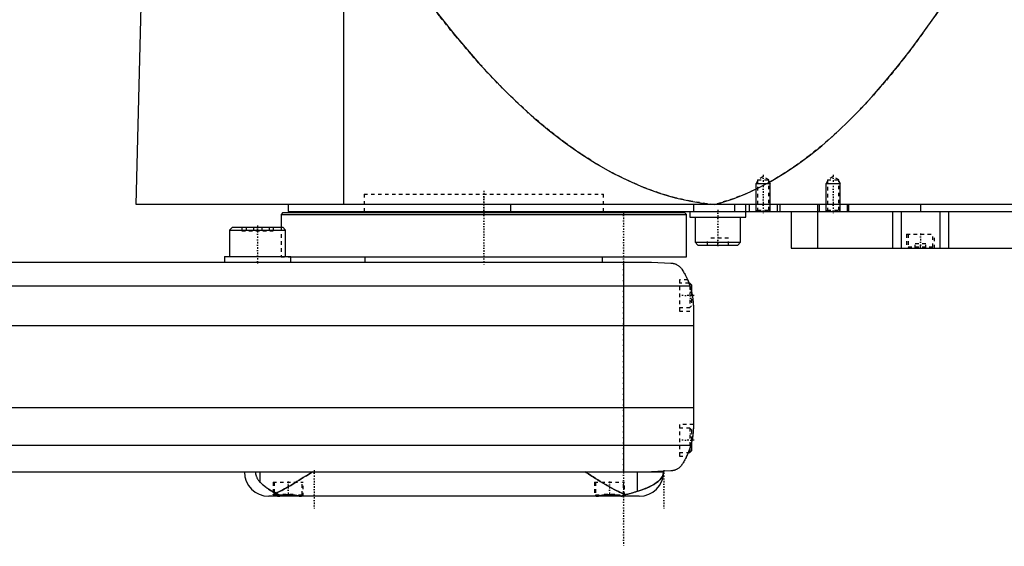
# Model space of a CAD drawing. Extents: x -168 to 702, y -97 to 327.
# Tile 4 of 6: x 267 to 549, y -81 to 69. Entities that reach past the tile are written whole.
import ezdxf

# ---------------------------------------------------------------- set-up
doc = ezdxf.new("R2010")
doc.units = 0
doc.linetypes.add('CENTER', pattern=[1.5, 0.45, -0.5, 0.05, -0.5])
doc.linetypes.add('DASHED', pattern=[2, 1, -1])
for name, color, linetype in [('AM_0', 7, 'CONTINUOUS'), ('AM_10', 7, 'CONTINUOUS'), ('AM_3', 7, 'DASHED'), ('AM_7', 7, 'CENTER')]:
    doc.layers.add(name, color=color, linetype=linetype)

msp = doc.modelspace()

# ---------------------------------------------------------------- linework, layer by layer
at = {"layer": 'AM_0', "color": 7, "linetype": 'CONTINUOUS'}
for p, q in [((300.5, 16.5), (302, 73.35)), ((360, 16.5), (360, 75.49)), ((702, 16.5), (300.5, 16.5)), ((342.5, 14.2), (342, 13.7)), ((342.5, 14.2), (457.5, 14.2)), ((344, 16.5), (344, 14.5)), ((344, 14.5), (698, 14.5)), ((365.75, 14.5), (365.75, 14.2)), ((407.66, 16.5), (407.66, 14.5)), ((434.25, 14.2), (434.25, 14.5)), ((458, 13.7), (457.5, 14.2)), ((459, 14.5), (459, 12.9)), ((460.01, 16.5), (460.01, 14.5)), ((471.73, 16.5), (471.73, 14.5)), ((475, 12.9), (475, 16.5)), ((476, 16.5), (476, 14.5)), ((484, 16.5), (484, 14.5)), ((484.75, 16.5), (484.75, 14.5)), ((488, 14.5), (488, 4)), ((495.5, 16.5), (495.5, 14.5)), ((495.51, 14.5), (495.51, 4)), ((496, 16.5), (496, 14.5)), ((504, 16.5), (504, 14.5)), ((504.35, 16.5), (504.35, 14.5)), ((517, 14.5), (517, 4)), ((519.48, 14.5), (519.48, 4)), ((525, 16.5), (525, 14.5)), ((530.52, 14.5), (530.52, 4)), ((533, 14.5), (533, 4)), ((342, 13.7), (342, 10)), ((342, 13.7), (458, 13.7)), ((458, 1.5), (458, 13.7)), ((459, 12.9), (475, 12.9)), ((460.5, 12.9), (460.5, 5.7)), ((473.5, 5.7), (473.5, 12.9)), ((328.08, 10), (327.28, 9.2)), ((327.28, 9.2), (327.28, 1.6)), ((327.28, 9.2), (343.28, 9.2)), ((328.08, 10), (342.48, 10)), ((343.28, 9.2), (342.48, 10)), ((343.28, 1.6), (343.28, 9.2)), ((460.5, 5.7), (461.3, 4.9)), ((460.5, 5.7), (473.5, 5.7)), ((472.7, 4.9), (473.5, 5.7)), ((461.3, 4.9), (472.7, 4.9)), ((488, 4), (684.3, 4)), ((-58, 0), (448, 0)), ((325.78, 1.6), (325.78, 0)), ((325.78, 1.6), (344.78, 1.6)), ((344.78, 1.5), (344.78, 1.6)), ((344.78, 0), (344.78, 1.5)), ((344.78, 1.5), (458, 1.5)), ((366, 1.5), (366, 0)), ((434, 0), (434, 1.5)), ((440, 0), (440, -60)), ((448, 0), (453.58, -0.25)), ((-69.01, -6.81), (459.01, -6.81)), ((459, -6), (458.72, -6)), ((459.5, -6.5), (459, -6)), ((459, -6), (459, -6.79)), ((459.5, -6.5), (459.5, -8.59)), ((460, -13.03), (460, -46.97)), ((-70, -18.16), (460, -18.16)), ((-70, -41.62), (460, -41.62)), ((-69.24, -52.43), (459.24, -52.43)), ((459, -53.21), (459, -54.5)), ((459.5, -51.41), (459.5, -54)), ((458.53, -54.5), (459, -54.5)), ((459, -54.5), (459.5, -54)), ((-58, -60), (451.5, -60)), ((336.02, -63.01), (336.02, -60)), ((443.98, -65.57), (443.98, -60)), ((453.58, -59.75), (448, -60)), ((444.5, -67), (338.5, -67)), ((340, -66.38), (340, -66.6)), ((340, -66.6), (340.4, -67)), ((340, -66.6), (341.02, -66.6)), ((347.6, -67), (347.61, -66.99)), ((432.39, -66.99), (432.4, -67)), ((439.6, -67), (439.66, -66.94))]:
    msp.add_line(p, q, dxfattribs=at)
for points in [[(385.14, 73.35, 0), (387.39, 70.43, 0), (391.88, 64.83, 0), (396.37, 59.53, 0), (398.61, 56.99, 0), (400.86, 54.53, 0), (405.35, 49.84, 0), (409.84, 45.46, 0), (414.33, 41.38, 0), (418.83, 37.61, 0), (423.32, 34.15, 0), (425.56, 32.53, 0), (427.81, 30.99, 0), (432.3, 28.14, 0), (436.8, 25.59, 0), (441.29, 23.35, 0), (445.78, 21.42, 0), (450.27, 19.79, 0), (452.52, 19.09, 0), (454.77, 18.47, 0), (459.26, 17.45, 0), (463.75, 16.74, 0), (466, 16.5, 0)], [(466, 16.5, 0), (467.81, 17, 0), (471.42, 18.17, 0), (475.04, 19.6, 0), (476.84, 20.41, 0), (478.65, 21.27, 0), (482.26, 23.19, 0), (485.88, 25.36, 0), (489.49, 27.78, 0), (493.11, 30.44, 0), (496.72, 33.35, 0), (498.53, 34.9, 0), (500.33, 36.51, 0), (503.95, 39.92, 0), (507.56, 43.57, 0), (511.17, 47.47, 0), (514.79, 51.62, 0), (518.4, 56.02, 0), (520.21, 58.31, 0), (522.01, 60.66, 0), (525.62, 65.55, 0), (529.24, 70.69, 0), (531.04, 73.35, 0)], [(453.58, -0.25, 0), (453.6, -0.25, 0), (453.63, -0.26, 0), (453.66, -0.26, 0), (453.67, -0.26, 0), (453.69, -0.26, 0), (453.72, -0.26, 0), (453.75, -0.27, 0), (453.77, -0.27, 0), (453.8, -0.27, 0), (453.83, -0.27, 0), (453.85, -0.28, 0), (453.86, -0.28, 0), (453.89, -0.28, 0), (453.92, -0.28, 0), (453.95, -0.29, 0), (453.98, -0.29, 0), (454.01, -0.3, 0), (454.02, -0.3, 0), (454.04, -0.3, 0), (454.06, -0.31, 0), (454.09, -0.31, 0), (454.11, -0.31, 0), (454.12, -0.32, 0), (454.15, -0.32, 0), (454.17, -0.33, 0), (454.19, -0.33, 0), (454.2, -0.33, 0), (454.23, -0.34, 0), (454.26, -0.34, 0), (454.28, -0.35, 0), (454.31, -0.35, 0), (454.34, -0.36, 0), (454.35, -0.36, 0), (454.36, -0.37, 0), (454.39, -0.37, 0), (454.41, -0.38, 0), (454.5, -0.4, 0), (454.65, -0.45, 0), (454.81, -0.51, 0), (454.96, -0.57, 0), (455.04, -0.6, 0), (455.12, -0.64, 0), (455.27, -0.72, 0), (455.43, -0.81, 0), (455.6, -0.91, 0), (455.76, -1.02, 0), (455.92, -1.15, 0), (456, -1.21, 0), (456.08, -1.29, 0), (456.24, -1.44, 0), (456.4, -1.6, 0), (456.48, -1.69, 0)], [(456.48, -1.69, 0), (456.55, -1.8, 0), (456.7, -2.02, 0), (456.85, -2.25, 0), (456.92, -2.37, 0), (457, -2.49, 0), (457.15, -2.74, 0), (457.3, -3, 0), (457.46, -3.27, 0), (457.61, -3.55, 0), (457.76, -3.83, 0), (457.83, -3.98, 0), (457.91, -4.12, 0), (458.05, -4.42, 0), (458.19, -4.72, 0), (458.33, -5.03, 0), (458.46, -5.34, 0), (458.59, -5.66, 0), (458.66, -5.83, 0), (458.72, -5.99, 0), (458.84, -6.32, 0), (458.95, -6.65, 0), (459.01, -6.81, 0)], [(458.32, -5, 0), (458.32, -5, 0), (458.32, -5.01, 0), (458.32, -5.02, 0), (458.33, -5.03, 0), (458.33, -5.04, 0), (458.34, -5.06, 0), (458.36, -5.09, 0), (458.37, -5.13, 0), (458.39, -5.18, 0), (458.42, -5.23, 0), (458.43, -5.26, 0), (458.44, -5.29, 0), (458.47, -5.35, 0), (458.49, -5.42, 0), (458.53, -5.49, 0), (458.56, -5.58, 0), (458.59, -5.66, 0), (458.61, -5.71, 0), (458.63, -5.75, 0), (458.66, -5.85, 0), (458.7, -5.95, 0), (458.72, -6, 0)], [(459.01, -6.81, 0), (459.06, -6.99, 0), (459.17, -7.33, 0), (459.27, -7.68, 0), (459.32, -7.85, 0), (459.36, -8.03, 0), (459.45, -8.37, 0), (459.53, -8.72, 0), (459.6, -9.07, 0), (459.67, -9.42, 0), (459.73, -9.77, 0), (459.76, -9.94, 0), (459.79, -10.12, 0), (459.83, -10.46, 0), (459.88, -10.81, 0), (459.91, -11.15, 0), (459.94, -11.5, 0), (459.96, -11.84, 0), (459.97, -12.01, 0), (459.98, -12.18, 0), (459.99, -12.52, 0), (460, -12.86, 0), (460, -13.03, 0)], [(459.5, -8.59, 0), (459.53, -8.72, 0), (459.59, -8.99, 0), (459.64, -9.26, 0), (459.67, -9.4, 0), (459.69, -9.53, 0), (459.74, -9.8, 0), (459.78, -10.07, 0), (459.82, -10.34, 0), (459.85, -10.62, 0), (459.88, -10.89, 0), (459.9, -11.02, 0), (459.91, -11.15, 0), (459.93, -11.42, 0), (459.95, -11.67, 0), (459.97, -11.91, 0), (459.98, -12.14, 0), (459.99, -12.36, 0), (459.99, -12.47, 0), (459.99, -12.57, 0), (460, -12.76, 0), (460, -12.94, 0), (460, -13.03, 0)], [(459.5, -8.59, 0), (459.53, -8.72, 0), (459.59, -8.99, 0), (459.64, -9.26, 0), (459.67, -9.4, 0), (459.69, -9.53, 0), (459.74, -9.8, 0), (459.78, -10.07, 0), (459.82, -10.34, 0), (459.85, -10.62, 0), (459.88, -10.89, 0), (459.9, -11.02, 0), (459.91, -11.15, 0), (459.93, -11.42, 0), (459.95, -11.67, 0), (459.97, -11.91, 0), (459.98, -12.14, 0), (459.99, -12.36, 0), (459.99, -12.47, 0), (459.99, -12.57, 0), (460, -12.76, 0), (460, -12.94, 0), (460, -13.03, 0)], [(460, -46.97, 0), (460, -47.12, 0), (459.99, -47.42, 0), (459.99, -47.73, 0), (459.98, -47.88, 0), (459.97, -48.03, 0), (459.95, -48.33, 0), (459.93, -48.63, 0), (459.9, -48.92, 0), (459.87, -49.22, 0), (459.84, -49.52, 0), (459.82, -49.68, 0), (459.79, -49.83, 0), (459.75, -50.13, 0), (459.7, -50.44, 0), (459.64, -50.74, 0), (459.58, -51.05, 0), (459.51, -51.35, 0), (459.48, -51.51, 0), (459.44, -51.66, 0), (459.37, -51.97, 0), (459.28, -52.27, 0), (459.24, -52.43, 0)], [(460, -46.97, 0), (460, -47.04, 0), (460, -47.19, 0), (460, -47.37, 0), (459.99, -47.46, 0), (459.99, -47.55, 0), (459.98, -47.75, 0), (459.98, -47.96, 0), (459.96, -48.18, 0), (459.95, -48.43, 0), (459.93, -48.68, 0), (459.91, -48.81, 0), (459.9, -48.95, 0), (459.87, -49.23, 0), (459.84, -49.51, 0), (459.8, -49.81, 0), (459.75, -50.1, 0), (459.7, -50.4, 0), (459.68, -50.54, 0), (459.65, -50.69, 0), (459.59, -50.98, 0), (459.53, -51.27, 0), (459.5, -51.41, 0)], [(459.24, -52.43, 0), (459.18, -52.62, 0), (459.06, -53.02, 0), (458.94, -53.4, 0), (458.87, -53.6, 0), (458.8, -53.78, 0), (458.66, -54.16, 0), (458.52, -54.53, 0), (458.37, -54.89, 0), (458.21, -55.24, 0), (458.05, -55.58, 0), (457.97, -55.75, 0), (457.89, -55.91, 0), (457.72, -56.24, 0), (457.56, -56.55, 0), (457.39, -56.85, 0), (457.22, -57.14, 0), (457.05, -57.42, 0), (456.97, -57.56, 0), (456.88, -57.69, 0), (456.72, -57.95, 0), (456.55, -58.19, 0), (456.48, -58.31, 0)], [(458.53, -54.5, 0), (458.51, -54.55, 0), (458.47, -54.65, 0), (458.43, -54.75, 0), (458.41, -54.79, 0), (458.39, -54.84, 0), (458.35, -54.92, 0), (458.31, -55, 0), (458.28, -55.08, 0), (458.25, -55.15, 0), (458.22, -55.21, 0), (458.21, -55.24, 0), (458.2, -55.27, 0), (458.17, -55.32, 0), (458.15, -55.37, 0), (458.13, -55.4, 0), (458.12, -55.44, 0), (458.11, -55.46, 0), (458.1, -55.47, 0), (458.1, -55.48, 0), (458.09, -55.49, 0), (458.09, -55.5, 0), (458.09, -55.5, 0)], [(456.48, -58.31, 0), (456.4, -58.39, 0), (456.26, -58.55, 0), (456.11, -58.69, 0), (456.03, -58.76, 0), (455.95, -58.83, 0), (455.8, -58.95, 0), (455.65, -59.06, 0), (455.49, -59.16, 0), (455.34, -59.25, 0), (455.19, -59.33, 0), (455.11, -59.37, 0), (455.03, -59.4, 0), (454.88, -59.46, 0), (454.74, -59.52, 0), (454.58, -59.57, 0), (454.49, -59.6, 0), (454.46, -59.61, 0), (454.43, -59.61, 0), (454.42, -59.62, 0), (454.41, -59.62, 0), (454.38, -59.63, 0), (454.35, -59.64, 0), (454.32, -59.64, 0), (454.29, -59.65, 0), (454.26, -59.66, 0), (454.25, -59.66, 0), (454.24, -59.66, 0), (454.21, -59.67, 0), (454.18, -59.67, 0), (454.16, -59.68, 0), (454.15, -59.68, 0), (454.12, -59.69, 0), (454.08, -59.69, 0), (454.07, -59.69, 0), (454.05, -59.7, 0), (454.02, -59.7, 0), (453.99, -59.71, 0), (453.96, -59.71, 0), (453.93, -59.71, 0), (453.9, -59.72, 0), (453.88, -59.72, 0), (453.86, -59.72, 0), (453.83, -59.73, 0), (453.8, -59.73, 0), (453.76, -59.73, 0), (453.73, -59.74, 0), (453.7, -59.74, 0), (453.68, -59.74, 0), (453.66, -59.74, 0), (453.63, -59.74, 0), (453.6, -59.75, 0), (453.58, -59.75, 0)], [(334.66, -60, 0), (334.66, -60.02, 0), (334.66, -60.06, 0), (334.66, -60.1, 0), (334.66, -60.12, 0), (334.66, -60.14, 0), (334.66, -60.18, 0), (334.67, -60.22, 0), (334.67, -60.26, 0), (334.67, -60.3, 0), (334.68, -60.34, 0), (334.68, -60.36, 0), (334.68, -60.38, 0), (334.68, -60.42, 0), (334.69, -60.46, 0), (334.69, -60.5, 0), (334.7, -60.53, 0), (334.71, -60.57, 0), (334.71, -60.59, 0), (334.71, -60.61, 0), (334.72, -60.65, 0), (334.73, -60.69, 0), (334.73, -60.7, 0), (334.73, -60.72, 0), (334.74, -60.76, 0), (334.75, -60.8, 0), (334.75, -60.81, 0), (334.76, -60.83, 0), (334.77, -60.87, 0), (334.78, -60.9, 0), (334.79, -60.94, 0), (334.79, -60.97, 0), (334.8, -61.01, 0), (334.81, -61.02, 0), (334.81, -61.04, 0), (334.83, -61.07, 0), (334.84, -61.11, 0), (334.85, -61.14, 0), (334.86, -61.17, 0), (334.87, -61.2, 0), (334.87, -61.22, 0), (334.88, -61.24, 0), (334.89, -61.27, 0), (334.9, -61.3, 0), (334.95, -61.4, 0), (335.02, -61.58, 0), (335.11, -61.75, 0), (335.15, -61.83, 0), (335.19, -61.91, 0), (335.28, -62.06, 0), (335.37, -62.2, 0), (335.47, -62.34, 0), (335.56, -62.47, 0), (335.66, -62.6, 0), (335.71, -62.66, 0), (335.77, -62.72, 0), (335.87, -62.84, 0), (335.97, -62.95, 0), (336.02, -63.01, 0)], [(340.59, -66.1, 0), (340.84, -65.98, 0), (341.37, -65.74, 0), (341.91, -65.47, 0), (342.18, -65.33, 0), (342.46, -65.19, 0), (343.02, -64.89, 0), (343.59, -64.57, 0), (344.17, -64.24, 0), (344.76, -63.9, 0), (345.35, -63.55, 0), (345.65, -63.37, 0), (345.95, -63.19, 0), (346.55, -62.82, 0), (347.15, -62.45, 0), (347.75, -62.07, 0), (348.35, -61.69, 0), (348.95, -61.31, 0), (349.25, -61.12, 0), (349.55, -60.93, 0), (350.13, -60.56, 0), (350.71, -60.18, 0), (351, -60, 0)], [(429, -60, 0), (429.32, -60.21, 0), (429.97, -60.62, 0), (430.64, -61.05, 0), (430.97, -61.26, 0), (431.31, -61.47, 0), (431.98, -61.9, 0), (432.66, -62.33, 0), (433.33, -62.75, 0), (434.01, -63.16, 0), (434.68, -63.57, 0), (435.01, -63.77, 0), (435.35, -63.96, 0), (436, -64.34, 0), (436.65, -64.71, 0), (437.29, -65.06, 0), (437.91, -65.38, 0), (438.52, -65.69, 0), (438.82, -65.83, 0), (439.11, -65.96, 0), (439.69, -66.22, 0), (440.25, -66.44, 0), (440.54, -66.54, 0)], [(443.98, -65.57, 0), (444.41, -65.45, 0), (445.25, -65.18, 0), (446.04, -64.89, 0), (446.41, -64.75, 0), (446.78, -64.6, 0), (447.46, -64.29, 0), (448.09, -63.97, 0), (448.67, -63.63, 0), (449.2, -63.29, 0), (449.67, -62.94, 0), (449.89, -62.76, 0), (450.09, -62.58, 0), (450.46, -62.21, 0), (450.77, -61.84, 0), (451.03, -61.45, 0), (451.21, -61.1, 0), (451.32, -60.78, 0), (451.36, -60.64, 0), (451.37, -60.62, 0), (451.38, -60.57, 0), (451.39, -60.53, 0), (451.39, -60.51, 0), (451.39, -60.49, 0), (451.4, -60.45, 0), (451.41, -60.42, 0), (451.41, -60.38, 0), (451.42, -60.34, 0), (451.42, -60.31, 0), (451.42, -60.29, 0), (451.43, -60.28, 0), (451.43, -60.25, 0), (451.43, -60.21, 0), (451.43, -60.2, 0), (451.43, -60.19, 0), (451.43, -60.19, 0), (451.44, -60.18, 0), (451.44, -60.18, 0), (451.44, -60.18, 0), (451.44, -60.17, 0), (451.44, -60.16, 0), (451.44, -60.16, 0), (451.44, -60.15, 0), (451.44, -60.15, 0), (451.44, -60.15, 0), (451.44, -60.14, 0), (451.44, -60.14, 0), (451.44, -60.13, 0), (451.44, -60.13, 0), (451.44, -60.12, 0), (451.44, -60.12, 0), (451.44, -60.12, 0), (451.44, -60.11, 0), (451.44, -60.11, 0), (451.44, -60.11, 0), (451.44, -60.1, 0), (451.44, -60.1, 0), (451.44, -60.09, 0), (451.44, -60.09, 0), (451.44, -60.09, 0), (451.44, -60.08, 0), (451.44, -60.08, 0), (451.44, -60.07, 0), (451.44, -60.06, 0), (451.44, -60.06, 0), (451.44, -60.06, 0), (451.44, -60.05, 0), (451.44, -60.05, 0), (451.44, -60.04, 0), (451.44, -60.03, 0), (451.44, -60.03, 0), (451.44, -60.02, 0), (451.44, -60.02, 0), (451.44, -60.02, 0), (451.44, -60.01, 0), (451.44, -60, 0), (451.44, -60, 0)], [(336.02, -63.01, 0), (336.12, -63.1, 0), (336.31, -63.3, 0), (336.51, -63.5, 0), (336.62, -63.59, 0), (336.72, -63.69, 0), (336.94, -63.88, 0), (337.17, -64.07, 0), (337.41, -64.26, 0), (337.65, -64.45, 0), (337.91, -64.63, 0), (338.04, -64.72, 0), (338.17, -64.81, 0), (338.43, -64.99, 0), (338.71, -65.16, 0), (338.98, -65.32, 0), (339.26, -65.48, 0), (339.55, -65.63, 0), (339.7, -65.7, 0), (339.84, -65.77, 0), (340.14, -65.91, 0), (340.44, -66.04, 0), (340.59, -66.1, 0)], [(339.7, -66.44, 0), (339.7, -66.42, 0), (339.72, -66.4, 0), (339.75, -66.38, 0), (339.77, -66.38, 0), (339.79, -66.37, 0), (339.85, -66.37, 0), (339.92, -66.37, 0), (340.01, -66.38, 0), (340.11, -66.39, 0), (340.22, -66.41, 0), (340.28, -66.43, 0), (340.34, -66.44, 0), (340.48, -66.47, 0), (340.63, -66.51, 0), (340.79, -66.54, 0), (340.96, -66.59, 0), (341.14, -66.63, 0), (341.24, -66.65, 0), (341.33, -66.67, 0), (341.53, -66.72, 0), (341.74, -66.76, 0), (341.85, -66.78, 0)], [(340.16, -66.76, 0), (340.13, -66.75, 0), (340.08, -66.73, 0), (340.04, -66.71, 0), (340.02, -66.7, 0), (340, -66.69, 0), (339.96, -66.67, 0), (339.92, -66.65, 0), (339.89, -66.63, 0), (339.86, -66.61, 0), (339.83, -66.59, 0), (339.82, -66.58, 0), (339.8, -66.57, 0), (339.78, -66.55, 0), (339.76, -66.53, 0), (339.74, -66.52, 0), (339.73, -66.5, 0), (339.72, -66.48, 0), (339.71, -66.48, 0), (339.71, -66.47, 0), (339.7, -66.45, 0), (339.7, -66.44, 0), (339.7, -66.44, 0)], [(340.59, -66.1, 0), (340.62, -66.12, 0), (340.69, -66.17, 0), (340.75, -66.22, 0), (340.79, -66.25, 0), (340.82, -66.27, 0), (340.89, -66.31, 0), (340.96, -66.36, 0), (341.03, -66.4, 0), (341.1, -66.44, 0), (341.17, -66.48, 0), (341.2, -66.5, 0), (341.24, -66.52, 0), (341.31, -66.56, 0), (341.38, -66.59, 0), (341.45, -66.63, 0), (341.52, -66.66, 0), (341.59, -66.69, 0), (341.63, -66.7, 0), (341.67, -66.72, 0), (341.74, -66.75, 0), (341.81, -66.77, 0), (341.85, -66.78, 0)], [(341.85, -66.78, 0), (341.87, -66.78, 0), (341.93, -66.77, 0), (341.99, -66.76, 0), (342.02, -66.76, 0), (342.05, -66.76, 0), (342.1, -66.75, 0), (342.16, -66.74, 0), (342.22, -66.73, 0), (342.28, -66.73, 0), (342.34, -66.72, 0), (342.37, -66.71, 0), (342.4, -66.71, 0), (342.46, -66.7, 0), (342.52, -66.7, 0), (342.58, -66.69, 0), (342.65, -66.68, 0), (342.71, -66.68, 0), (342.74, -66.67, 0), (342.77, -66.67, 0), (342.83, -66.67, 0), (342.9, -66.66, 0), (342.93, -66.66, 0), (342.96, -66.65, 0), (343.02, -66.65, 0), (343.08, -66.64, 0), (343.12, -66.64, 0), (343.15, -66.64, 0), (343.21, -66.64, 0), (343.27, -66.63, 0), (343.34, -66.63, 0), (343.4, -66.63, 0), (343.47, -66.62, 0), (343.5, -66.62, 0), (343.53, -66.62, 0), (343.59, -66.62, 0), (343.65, -66.62, 0), (343.72, -66.61, 0), (343.78, -66.61, 0), (343.84, -66.61, 0), (343.87, -66.61, 0), (343.91, -66.61, 0), (343.97, -66.61, 0), (344.03, -66.61, 0), (344.09, -66.61, 0), (344.15, -66.61, 0), (344.22, -66.61, 0), (344.25, -66.61, 0), (344.28, -66.61, 0), (344.34, -66.62, 0), (344.41, -66.62, 0), (344.47, -66.62, 0), (344.53, -66.62, 0), (344.6, -66.63, 0), (344.63, -66.63, 0), (344.66, -66.63, 0), (344.72, -66.63, 0), (344.79, -66.64, 0), (344.85, -66.64, 0), (344.91, -66.64, 0), (344.98, -66.65, 0), (345.01, -66.65, 0), (345.04, -66.65, 0), (345.1, -66.66, 0), (345.16, -66.67, 0), (345.2, -66.67, 0), (345.23, -66.67, 0), (345.29, -66.68, 0), (345.35, -66.68, 0), (345.38, -66.69, 0), (345.41, -66.69, 0), (345.47, -66.7, 0), (345.54, -66.7, 0), (345.6, -66.71, 0), (345.66, -66.72, 0), (345.72, -66.73, 0), (345.75, -66.73, 0), (345.78, -66.73, 0), (345.84, -66.74, 0), (345.89, -66.75, 0), (345.95, -66.76, 0), (346.01, -66.76, 0), (346.07, -66.77, 0), (346.1, -66.78, 0), (346.12, -66.78, 0), (346.18, -66.79, 0), (346.24, -66.8, 0), (346.29, -66.81, 0), (346.34, -66.81, 0), (346.4, -66.82, 0), (346.42, -66.83, 0), (346.45, -66.83, 0), (346.5, -66.84, 0), (346.56, -66.85, 0), (346.61, -66.85, 0), (346.66, -66.86, 0), (346.71, -66.87, 0), (346.73, -66.87, 0), (346.76, -66.88, 0), (346.8, -66.89, 0), (346.85, -66.89, 0), (346.9, -66.9, 0), (346.94, -66.91, 0), (346.99, -66.91, 0), (347.01, -66.92, 0), (347.03, -66.92, 0), (347.08, -66.93, 0), (347.12, -66.93, 0), (347.14, -66.94, 0), (347.16, -66.94, 0), (347.2, -66.95, 0), (347.25, -66.95, 0), (347.27, -66.95, 0), (347.29, -66.96, 0), (347.33, -66.96, 0), (347.37, -66.97, 0), (347.41, -66.97, 0), (347.44, -66.98, 0), (347.48, -66.98, 0), (347.5, -66.98, 0), (347.52, -66.98, 0), (347.56, -66.99, 0), (347.59, -66.99, 0), (347.63, -66.99, 0), (347.66, -67, 0), (347.7, -67, 0), (347.71, -67, 0), (347.73, -67, 0), (347.76, -67, 0), (347.79, -67, 0), (347.81, -67, 0)], [(432.19, -67, 0), (432.21, -67, 0), (432.25, -67, 0), (432.29, -67, 0), (432.31, -67, 0), (432.33, -67, 0), (432.37, -66.99, 0), (432.42, -66.99, 0), (432.46, -66.99, 0), (432.51, -66.98, 0), (432.55, -66.98, 0), (432.58, -66.97, 0), (432.6, -66.97, 0), (432.65, -66.97, 0), (432.7, -66.96, 0), (432.75, -66.95, 0), (432.8, -66.95, 0), (432.85, -66.94, 0), (432.88, -66.93, 0), (432.9, -66.93, 0), (432.96, -66.92, 0), (433.01, -66.91, 0), (433.04, -66.91, 0), (433.06, -66.91, 0), (433.12, -66.9, 0), (433.18, -66.89, 0), (433.21, -66.88, 0), (433.24, -66.88, 0), (433.3, -66.87, 0), (433.36, -66.86, 0), (433.42, -66.85, 0), (433.48, -66.84, 0), (433.55, -66.83, 0), (433.58, -66.83, 0), (433.61, -66.82, 0), (433.68, -66.81, 0), (433.75, -66.8, 0), (433.81, -66.79, 0), (433.88, -66.78, 0), (433.95, -66.77, 0), (433.99, -66.76, 0), (434.02, -66.76, 0), (434.09, -66.75, 0), (434.17, -66.74, 0), (434.24, -66.73, 0), (434.31, -66.72, 0), (434.39, -66.71, 0), (434.42, -66.71, 0), (434.46, -66.7, 0), (434.54, -66.7, 0), (434.61, -66.69, 0), (434.69, -66.68, 0), (434.76, -66.67, 0), (434.84, -66.66, 0), (434.88, -66.66, 0), (434.92, -66.66, 0), (434.99, -66.65, 0), (435.07, -66.65, 0), (435.15, -66.64, 0), (435.23, -66.64, 0), (435.3, -66.63, 0), (435.34, -66.63, 0), (435.38, -66.63, 0), (435.46, -66.62, 0), (435.54, -66.62, 0), (435.58, -66.62, 0), (435.61, -66.62, 0), (435.69, -66.62, 0), (435.77, -66.61, 0), (435.81, -66.61, 0), (435.85, -66.61, 0), (435.92, -66.61, 0), (436, -66.61, 0), (436.07, -66.61, 0), (436.15, -66.61, 0), (436.23, -66.61, 0), (436.27, -66.61, 0), (436.31, -66.62, 0), (436.38, -66.62, 0), (436.46, -66.62, 0), (436.54, -66.62, 0), (436.62, -66.63, 0), (436.69, -66.63, 0), (436.73, -66.63, 0), (436.77, -66.64, 0), (436.85, -66.64, 0), (436.93, -66.65, 0), (437, -66.65, 0), (437.08, -66.66, 0), (437.16, -66.66, 0), (437.2, -66.67, 0), (437.24, -66.67, 0), (437.31, -66.68, 0), (437.39, -66.69, 0), (437.46, -66.7, 0), (437.54, -66.7, 0), (437.61, -66.71, 0), (437.65, -66.72, 0), (437.69, -66.72, 0), (437.76, -66.73, 0), (437.83, -66.74, 0), (437.9, -66.75, 0), (437.98, -66.76, 0), (438.05, -66.77, 0), (438.08, -66.77, 0), (438.12, -66.78, 0), (438.18, -66.79, 0), (438.25, -66.8, 0), (438.29, -66.8, 0), (438.32, -66.81, 0), (438.39, -66.82, 0), (438.45, -66.83, 0), (438.48, -66.84, 0), (438.52, -66.84, 0), (438.58, -66.85, 0), (438.64, -66.86, 0), (438.7, -66.87, 0), (438.76, -66.88, 0), (438.82, -66.89, 0), (438.85, -66.89, 0), (438.88, -66.9, 0), (438.93, -66.91, 0), (438.99, -66.91, 0), (439.04, -66.92, 0), (439.1, -66.93, 0), (439.15, -66.94, 0), (439.17, -66.94, 0), (439.2, -66.95, 0), (439.25, -66.95, 0), (439.3, -66.96, 0), (439.33, -66.96, 0)], [(439.33, -66.96, 0), (439.36, -66.96, 0), (439.43, -66.95, 0), (439.5, -66.93, 0), (439.53, -66.92, 0), (439.57, -66.92, 0), (439.64, -66.9, 0), (439.7, -66.88, 0), (439.77, -66.87, 0), (439.84, -66.84, 0), (439.91, -66.82, 0), (439.94, -66.81, 0), (439.97, -66.8, 0), (440.04, -66.78, 0), (440.11, -66.75, 0), (440.18, -66.72, 0), (440.24, -66.69, 0), (440.31, -66.66, 0), (440.34, -66.65, 0), (440.38, -66.63, 0), (440.44, -66.6, 0), (440.51, -66.56, 0), (440.54, -66.54, 0)], [(439.33, -66.96, 0), (439.38, -66.96, 0), (439.48, -66.95, 0), (439.57, -66.95, 0), (439.62, -66.95, 0), (439.66, -66.94, 0), (439.74, -66.94, 0), (439.82, -66.94, 0), (439.89, -66.94, 0), (439.96, -66.93, 0), (440.02, -66.93, 0), (440.05, -66.93, 0), (440.08, -66.93, 0), (440.13, -66.93, 0), (440.17, -66.94, 0), (440.21, -66.94, 0), (440.24, -66.94, 0), (440.26, -66.94, 0), (440.27, -66.95, 0), (440.28, -66.95, 0), (440.29, -66.95, 0), (440.3, -66.96, 0), (440.3, -66.96, 0)], [(440.3, -66.96, 0), (440.3, -66.96, 0), (440.3, -66.97, 0), (440.29, -66.97, 0), (440.29, -66.97, 0), (440.29, -66.97, 0), (440.28, -66.97, 0), (440.27, -66.98, 0), (440.26, -66.98, 0), (440.25, -66.98, 0), (440.24, -66.99, 0), (440.23, -66.99, 0), (440.22, -66.99, 0), (440.21, -66.99, 0), (440.19, -66.99, 0), (440.17, -66.99, 0), (440.15, -67, 0), (440.12, -67, 0), (440.11, -67, 0), (440.1, -67, 0), (440.07, -67, 0), (440.04, -67, 0), (440.03, -67, 0)], [(440.54, -66.54, 0), (440.65, -66.52, 0), (440.88, -66.46, 0), (441.1, -66.41, 0), (441.21, -66.38, 0), (441.32, -66.35, 0), (441.53, -66.3, 0), (441.74, -66.24, 0), (441.95, -66.18, 0), (442.15, -66.12, 0), (442.34, -66.07, 0), (442.44, -66.04, 0), (442.53, -66.01, 0), (442.72, -65.95, 0), (442.9, -65.9, 0), (443.08, -65.84, 0), (443.26, -65.79, 0), (443.42, -65.74, 0), (443.51, -65.71, 0), (443.59, -65.69, 0), (443.75, -65.64, 0), (443.9, -65.6, 0), (443.98, -65.57, 0)]]:
    msp.add_polyline3d(points, dxfattribs=at)
for centre, start, end in [((338.5, -60), 180, 270), ((444.5, -60), 270, 0)]:
    msp.add_arc(centre, 7, start, end, dxfattribs=at)
at = {"layer": 'AM_10', "color": 7, "linetype": 'CONTINUOUS'}
for p, q in [((478.38, 23.16), (478, 22.5)), ((481.62, 23.16), (482, 22.5)), ((498.38, 23.16), (498, 22.5)), ((501.62, 23.16), (502, 22.5)), ((478, 14.5), (478, 22.5)), ((478, 22.5), (482, 22.5)), ((482, 14.5), (482, 22.5)), ((498, 14.5), (498, 22.5)), ((498, 22.5), (502, 22.5)), ((502, 14.5), (502, 22.5))]:
    msp.add_line(p, q, dxfattribs=at)
at = {"layer": 'AM_3', "color": 6, "linetype": 'DASHED'}
for p, q in [((480, 24.5), (478.38, 23.56)), ((478.38, 23.56), (478.38, 14.88)), ((478.38, 23.56), (481.62, 23.56)), ((481.62, 23.56), (480, 24.5)), ((481.62, 14.88), (481.62, 23.56)), ((500, 24.5), (498.38, 23.56)), ((498.38, 23.56), (498.38, 14.88)), ((498.38, 23.56), (501.62, 23.56)), ((501.62, 23.56), (500, 24.5)), ((501.62, 14.88), (501.62, 23.56)), ((365.75, 19.5), (365.75, 14.5)), ((365.75, 19.5), (434.25, 19.5)), ((434.25, 14.5), (434.25, 19.5)), ((478.38, 14.88), (478, 14.5)), ((478.38, 14.88), (481.62, 14.88)), ((482, 14.5), (481.62, 14.88)), ((498.38, 14.88), (498, 14.5)), ((498.38, 14.88), (501.62, 14.88)), ((502, 14.5), (501.62, 14.88)), ((327.28, 9.2), (327.56, 9.2)), ((328.08, 10), (328.33, 10)), ((330.82, 10), (330.82, 9)), ((330.82, 9), (339.74, 9)), ((332.02, 10), (332.02, 9)), ((334.09, 10), (334.09, 9)), ((336.48, 10), (336.48, 9)), ((338.55, 10), (338.55, 9)), ((339.74, 10), (339.74, 9)), ((342, 10), (342, 1.5)), ((464, 4.9), (464, 6.9)), ((470, 6.9), (464, 6.9)), ((467, 4.9), (467, 6.9)), ((470, 4.9), (470, 6.9)), ((521, 8), (521, 4)), ((521, 8), (529, 8)), ((521.5, 8), (521.5, 4.4)), ((528.5, 4.4), (528.5, 8)), ((529, 4), (529, 8)), ((521.5, 4.4), (521.9, 4)), ((521.5, 4.4), (528.5, 4.4)), ((523.5, 4), (523.5, 5.25)), ((526.5, 5.25), (523.5, 5.25)), ((525, 4), (525, 5.25)), ((526.5, 4), (526.5, 5.25)), ((528.1, 4), (528.5, 4.4)), ((342, 1.5), (344.78, 1.5)), ((343.31, 1.6), (343.31, 1.5)), ((458.32, -5), (456, -5)), ((456, -5), (456, -14)), ((458.72, -6), (456, -6)), ((459, -6.79), (459, -13)), ((459.5, -7.77), (459, -7.77)), ((459.5, -8.63), (459, -8.63)), ((459.5, -10.37), (459, -10.37)), ((459.5, -11.23), (459, -11.23)), ((459.5, -8.59), (459.5, -12.5)), ((456, -13), (459, -13)), ((456, -14), (460, -14)), ((459, -13), (459.5, -12.5)), ((460, -46.5), (456, -46.5)), ((456, -46.5), (456, -55.5)), ((459, -47.5), (456, -47.5)), ((459.5, -48), (459, -47.5)), ((459, -47.5), (459, -53.21)), ((459.5, -49.27), (459, -49.27)), ((459.5, -50.13), (459, -50.13)), ((459.5, -48), (459.5, -51.41)), ((459.5, -51.87), (459, -51.87)), ((459.5, -52.73), (459, -52.73)), ((456, -54.5), (458.53, -54.5)), ((456, -55.5), (458.09, -55.5)), ((339.7, -63), (339.7, -66.44)), ((339.7, -63), (348.3, -63)), ((340, -63), (340, -66.38)), ((348, -66.6), (348, -63)), ((348.3, -67), (348.3, -63)), ((431.7, -63), (431.7, -67)), ((431.7, -63), (440.3, -63)), ((432, -63), (432, -66.6)), ((440, -66.6), (440, -63)), ((440.3, -66.96), (440.3, -63)), ((341.02, -66.6), (348, -66.6)), ((342.5, -67), (342.5, -66.5)), ((345.5, -66.5), (342.5, -66.5)), ((344, -67), (344, -66.5)), ((345.5, -67), (345.5, -66.5)), ((347.61, -66.99), (348, -66.6)), ((432, -66.6), (432.39, -66.99)), ((432, -66.6), (440, -66.6)), ((439.6, -67), (432.4, -67)), ((434.5, -67), (434.5, -66.5)), ((437.5, -66.5), (434.5, -66.5)), ((436, -67), (436, -66.5)), ((437.5, -67), (437.5, -66.5)), ((439.66, -66.94), (440, -66.6))]:
    msp.add_line(p, q, dxfattribs=at)
for points in [[(466, 16.5, 0), (463.75, 16.74, 0), (459.26, 17.45, 0), (454.77, 18.47, 0), (452.52, 19.09, 0), (450.27, 19.79, 0), (445.78, 21.42, 0), (441.29, 23.35, 0), (436.8, 25.59, 0), (432.3, 28.14, 0), (427.81, 30.99, 0), (425.56, 32.53, 0), (423.32, 34.15, 0), (418.83, 37.61, 0), (414.33, 41.38, 0), (409.84, 45.46, 0), (405.35, 49.84, 0), (400.86, 54.53, 0), (398.61, 56.99, 0), (396.37, 59.53, 0), (391.88, 64.83, 0), (387.39, 70.43, 0), (385.14, 73.35, 0)], [(531.04, 73.35, 0), (529.24, 70.69, 0), (525.62, 65.55, 0), (522.01, 60.66, 0), (520.21, 58.31, 0), (518.4, 56.02, 0), (514.79, 51.62, 0), (511.17, 47.47, 0), (507.56, 43.57, 0), (503.95, 39.92, 0), (500.33, 36.51, 0), (498.53, 34.9, 0), (496.72, 33.35, 0), (493.11, 30.44, 0), (489.49, 27.78, 0), (485.88, 25.36, 0), (482.26, 23.19, 0), (478.65, 21.27, 0), (476.84, 20.41, 0), (475.04, 19.6, 0), (471.42, 18.17, 0), (467.81, 17, 0), (466, 16.5, 0)], [(458.72, -6, 0), (458.74, -6.04, 0), (458.77, -6.12, 0), (458.8, -6.2, 0), (458.81, -6.24, 0), (458.83, -6.28, 0), (458.86, -6.37, 0), (458.89, -6.46, 0), (458.92, -6.55, 0), (458.95, -6.64, 0), (458.98, -6.74, 0), (459, -6.79, 0), (459.02, -6.84, 0), (459.05, -6.94, 0), (459.08, -7.04, 0), (459.11, -7.15, 0), (459.15, -7.26, 0), (459.18, -7.37, 0), (459.2, -7.42, 0), (459.21, -7.48, 0), (459.25, -7.59, 0), (459.28, -7.71, 0), (459.29, -7.77, 0)], [(458.72, -6, 0), (458.74, -6.05, 0), (458.78, -6.16, 0), (458.82, -6.28, 0), (458.85, -6.34, 0), (458.87, -6.39, 0), (458.91, -6.52, 0), (458.95, -6.65, 0), (459, -6.78, 0), (459.04, -6.92, 0), (459.09, -7.06, 0), (459.11, -7.13, 0), (459.13, -7.21, 0), (459.18, -7.36, 0), (459.22, -7.52, 0), (459.27, -7.67, 0), (459.31, -7.84, 0), (459.36, -8, 0), (459.38, -8.08, 0), (459.4, -8.17, 0), (459.44, -8.33, 0), (459.48, -8.5, 0), (459.5, -8.59, 0)], [(459.29, -7.77, 0), (459.33, -7.9, 0), (459.4, -8.17, 0), (459.47, -8.45, 0), (459.5, -8.59, 0)], [(459.5, -51.41, 0), (459.48, -51.51, 0), (459.43, -51.71, 0), (459.38, -51.91, 0), (459.35, -52.01, 0), (459.33, -52.1, 0), (459.28, -52.3, 0), (459.22, -52.49, 0), (459.17, -52.68, 0), (459.11, -52.87, 0), (459.05, -53.05, 0), (459.02, -53.14, 0), (458.99, -53.23, 0), (458.94, -53.4, 0), (458.88, -53.57, 0), (458.82, -53.73, 0), (458.77, -53.89, 0), (458.71, -54.03, 0), (458.68, -54.11, 0), (458.66, -54.17, 0), (458.6, -54.31, 0), (458.55, -54.44, 0), (458.53, -54.5, 0)], [(459.15, -52.73, 0), (459.13, -52.79, 0), (459.1, -52.91, 0), (459.06, -53.02, 0), (459.04, -53.08, 0), (459.03, -53.13, 0), (458.99, -53.24, 0), (458.95, -53.35, 0), (458.92, -53.46, 0), (458.88, -53.56, 0), (458.85, -53.66, 0), (458.83, -53.71, 0), (458.81, -53.76, 0), (458.78, -53.86, 0), (458.74, -53.95, 0), (458.71, -54.04, 0), (458.67, -54.13, 0), (458.64, -54.22, 0), (458.62, -54.26, 0), (458.61, -54.3, 0), (458.58, -54.38, 0), (458.54, -54.46, 0), (458.53, -54.5, 0)], [(459.5, -51.41, 0), (459.49, -51.45, 0), (459.47, -51.52, 0), (459.46, -51.6, 0), (459.45, -51.64, 0), (459.44, -51.67, 0), (459.42, -51.75, 0), (459.4, -51.82, 0), (459.38, -51.9, 0), (459.36, -51.97, 0), (459.35, -52.04, 0), (459.34, -52.08, 0), (459.33, -52.12, 0), (459.31, -52.19, 0), (459.29, -52.26, 0), (459.27, -52.34, 0), (459.25, -52.41, 0), (459.22, -52.48, 0), (459.21, -52.52, 0), (459.2, -52.55, 0), (459.18, -52.63, 0), (459.16, -52.7, 0), (459.15, -52.73, 0)], [(351, -60, 0), (350.71, -60.18, 0), (350.13, -60.56, 0), (349.55, -60.93, 0), (349.25, -61.12, 0), (348.95, -61.31, 0), (348.35, -61.69, 0), (347.75, -62.07, 0), (347.15, -62.45, 0), (346.55, -62.82, 0), (345.95, -63.19, 0), (345.65, -63.37, 0), (345.35, -63.55, 0), (344.76, -63.9, 0), (344.17, -64.24, 0), (343.59, -64.57, 0), (343.02, -64.89, 0), (342.46, -65.19, 0), (342.18, -65.33, 0), (341.91, -65.47, 0), (341.37, -65.74, 0), (340.84, -65.98, 0), (340.59, -66.1, 0)], [(440.54, -66.54, 0), (440.25, -66.44, 0), (439.69, -66.22, 0), (439.11, -65.96, 0), (438.82, -65.83, 0), (438.52, -65.69, 0), (437.91, -65.38, 0), (437.29, -65.06, 0), (436.65, -64.71, 0), (436, -64.34, 0), (435.35, -63.96, 0), (435.01, -63.77, 0), (434.68, -63.57, 0), (434.01, -63.16, 0), (433.33, -62.75, 0), (432.66, -62.33, 0), (431.98, -61.9, 0), (431.31, -61.47, 0), (430.97, -61.26, 0), (430.64, -61.05, 0), (429.97, -60.62, 0), (429.32, -60.21, 0), (429, -60, 0)], [(451.44, -60, 0), (451.44, -60, 0), (451.44, -60, 0), (451.44, -60.01, 0), (451.44, -60.01, 0), (451.44, -60.01, 0), (451.44, -60.01, 0), (451.44, -60.01, 0), (451.44, -60.01, 0), (451.44, -60.02, 0), (451.44, -60.02, 0), (451.44, -60.02, 0), (451.44, -60.02, 0), (451.44, -60.02, 0), (451.44, -60.02, 0), (451.44, -60.03, 0), (451.44, -60.03, 0), (451.44, -60.03, 0), (451.44, -60.03, 0), (451.44, -60.03, 0), (451.44, -60.03, 0), (451.44, -60.04, 0), (451.44, -60.04, 0), (451.44, -60.04, 0), (451.44, -60.04, 0), (451.44, -60.04, 0), (451.44, -60.04, 0), (451.44, -60.04, 0), (451.44, -60.04, 0), (451.44, -60.05, 0), (451.44, -60.05, 0), (451.44, -60.05, 0), (451.44, -60.05, 0), (451.44, -60.05, 0), (451.44, -60.05, 0), (451.44, -60.06, 0), (451.44, -60.06, 0), (451.44, -60.06, 0), (451.44, -60.08, 0), (451.44, -60.09, 0), (451.44, -60.1, 0), (451.44, -60.1, 0), (451.44, -60.11, 0), (451.44, -60.12, 0), (451.44, -60.13, 0), (451.44, -60.13, 0), (451.44, -60.14, 0), (451.44, -60.15, 0), (451.44, -60.16, 0), (451.44, -60.16, 0), (451.44, -60.17, 0), (451.44, -60.18, 0), (451.44, -60.18, 0), (451.43, -60.19, 0), (451.43, -60.19, 0), (451.43, -60.2, 0), (451.43, -60.2, 0), (451.43, -60.21, 0), (451.43, -60.21, 0), (451.43, -60.22, 0), (451.43, -60.24, 0), (451.43, -60.28, 0), (451.42, -60.32, 0), (451.42, -60.36, 0), (451.41, -60.39, 0), (451.41, -60.41, 0), (451.41, -60.43, 0), (451.4, -60.46, 0), (451.39, -60.5, 0), (451.36, -60.63, 0), (451.33, -60.74, 0), (451.3, -60.86, 0), (451.21, -61.09, 0), (451.08, -61.35, 0), (450.9, -61.65, 0), (450.67, -61.97, 0), (450.36, -62.32, 0), (450.17, -62.51, 0), (449.97, -62.7, 0), (449.49, -63.08, 0), (448.95, -63.46, 0), (448.35, -63.82, 0), (447.69, -64.17, 0), (446.97, -64.51, 0), (446.59, -64.67, 0), (446.19, -64.83, 0), (445.35, -65.14, 0), (444.45, -65.43, 0), (443.98, -65.57, 0)], [(340.59, -66.1, 0), (340.43, -66.03, 0), (340.11, -65.89, 0), (339.8, -65.75, 0), (339.65, -65.68, 0), (339.5, -65.6, 0), (339.21, -65.44, 0), (338.92, -65.28, 0), (338.64, -65.12, 0), (338.37, -64.95, 0), (338.11, -64.78, 0), (337.98, -64.69, 0), (337.86, -64.6, 0), (337.61, -64.42, 0), (337.37, -64.24, 0), (337.14, -64.05, 0), (336.92, -63.86, 0), (336.71, -63.68, 0), (336.6, -63.58, 0), (336.5, -63.49, 0), (336.3, -63.29, 0), (336.11, -63.1, 0), (336.02, -63.01, 0)], [(341.85, -66.78, 0), (341.74, -66.76, 0), (341.53, -66.72, 0), (341.33, -66.67, 0), (341.24, -66.65, 0), (341.14, -66.63, 0), (340.96, -66.59, 0), (340.79, -66.54, 0), (340.63, -66.51, 0), (340.48, -66.47, 0), (340.34, -66.44, 0), (340.28, -66.43, 0), (340.22, -66.41, 0), (340.11, -66.39, 0), (340.01, -66.38, 0), (339.92, -66.37, 0), (339.85, -66.37, 0), (339.79, -66.37, 0), (339.77, -66.38, 0), (339.75, -66.38, 0), (339.72, -66.4, 0), (339.7, -66.42, 0), (339.7, -66.44, 0)], [(339.7, -66.44, 0), (339.7, -66.45, 0), (339.71, -66.48, 0), (339.74, -66.51, 0), (339.76, -66.53, 0), (339.78, -66.55, 0), (339.83, -66.59, 0), (339.89, -66.63, 0), (339.97, -66.67, 0), (340.06, -66.72, 0), (340.16, -66.76, 0), (340.21, -66.78, 0), (340.27, -66.8, 0), (340.39, -66.84, 0), (340.52, -66.87, 0), (340.67, -66.91, 0), (340.82, -66.94, 0), (340.98, -66.96, 0), (341.07, -66.97, 0), (341.16, -66.98, 0), (341.34, -66.99, 0), (341.53, -67, 0), (341.63, -67, 0)], [(341.63, -67, 0), (341.58, -67, 0), (341.48, -67, 0), (341.37, -66.99, 0), (341.33, -66.99, 0), (341.28, -66.99, 0), (341.18, -66.98, 0), (341.09, -66.97, 0), (341, -66.96, 0), (340.91, -66.95, 0), (340.82, -66.94, 0), (340.78, -66.93, 0), (340.74, -66.92, 0), (340.66, -66.9, 0), (340.58, -66.89, 0), (340.51, -66.87, 0), (340.44, -66.85, 0), (340.37, -66.83, 0), (340.34, -66.82, 0), (340.31, -66.81, 0), (340.24, -66.79, 0), (340.18, -66.77, 0), (340.16, -66.76, 0)], [(341.85, -66.78, 0), (341.81, -66.77, 0), (341.74, -66.75, 0), (341.67, -66.72, 0), (341.63, -66.7, 0), (341.59, -66.69, 0), (341.52, -66.66, 0), (341.45, -66.63, 0), (341.38, -66.59, 0), (341.31, -66.56, 0), (341.24, -66.52, 0), (341.2, -66.5, 0), (341.17, -66.48, 0), (341.1, -66.44, 0), (341.03, -66.4, 0), (340.96, -66.36, 0), (340.89, -66.31, 0), (340.82, -66.27, 0), (340.79, -66.25, 0), (340.75, -66.22, 0), (340.69, -66.17, 0), (340.62, -66.12, 0), (340.59, -66.1, 0)], [(347.81, -67, 0), (347.79, -67, 0), (347.76, -67, 0), (347.73, -67, 0), (347.71, -67, 0), (347.7, -67, 0), (347.66, -67, 0), (347.63, -66.99, 0), (347.59, -66.99, 0), (347.56, -66.99, 0), (347.52, -66.98, 0), (347.5, -66.98, 0), (347.48, -66.98, 0), (347.44, -66.98, 0), (347.41, -66.97, 0), (347.37, -66.97, 0), (347.33, -66.96, 0), (347.29, -66.96, 0), (347.27, -66.95, 0), (347.25, -66.95, 0), (347.2, -66.95, 0), (347.16, -66.94, 0), (347.14, -66.94, 0), (347.12, -66.93, 0), (347.08, -66.93, 0), (347.03, -66.92, 0), (347.01, -66.92, 0), (346.99, -66.91, 0), (346.94, -66.91, 0), (346.9, -66.9, 0), (346.85, -66.89, 0), (346.8, -66.89, 0), (346.76, -66.88, 0), (346.73, -66.87, 0), (346.71, -66.87, 0), (346.66, -66.86, 0), (346.61, -66.85, 0), (346.56, -66.85, 0), (346.5, -66.84, 0), (346.45, -66.83, 0), (346.42, -66.83, 0), (346.4, -66.82, 0), (346.34, -66.81, 0), (346.29, -66.81, 0), (346.24, -66.8, 0), (346.18, -66.79, 0), (346.12, -66.78, 0), (346.1, -66.78, 0), (346.07, -66.77, 0), (346.01, -66.76, 0), (345.95, -66.76, 0), (345.89, -66.75, 0), (345.84, -66.74, 0), (345.78, -66.73, 0), (345.75, -66.73, 0), (345.72, -66.73, 0), (345.66, -66.72, 0), (345.6, -66.71, 0), (345.54, -66.7, 0), (345.47, -66.7, 0), (345.41, -66.69, 0), (345.38, -66.69, 0), (345.35, -66.68, 0), (345.29, -66.68, 0), (345.23, -66.67, 0), (345.2, -66.67, 0), (345.16, -66.67, 0), (345.1, -66.66, 0), (345.04, -66.65, 0), (345.01, -66.65, 0), (344.98, -66.65, 0), (344.91, -66.64, 0), (344.85, -66.64, 0), (344.79, -66.64, 0), (344.72, -66.63, 0), (344.66, -66.63, 0), (344.63, -66.63, 0), (344.6, -66.63, 0), (344.53, -66.62, 0), (344.47, -66.62, 0), (344.41, -66.62, 0), (344.34, -66.62, 0), (344.28, -66.61, 0), (344.25, -66.61, 0), (344.22, -66.61, 0), (344.15, -66.61, 0), (344.09, -66.61, 0), (344.03, -66.61, 0), (343.97, -66.61, 0), (343.91, -66.61, 0), (343.87, -66.61, 0), (343.84, -66.61, 0), (343.78, -66.61, 0), (343.72, -66.61, 0), (343.65, -66.62, 0), (343.59, -66.62, 0), (343.53, -66.62, 0), (343.5, -66.62, 0), (343.47, -66.62, 0), (343.4, -66.63, 0), (343.34, -66.63, 0), (343.27, -66.63, 0), (343.21, -66.64, 0), (343.15, -66.64, 0), (343.12, -66.64, 0), (343.08, -66.64, 0), (343.02, -66.65, 0), (342.96, -66.65, 0), (342.93, -66.66, 0), (342.9, -66.66, 0), (342.83, -66.67, 0), (342.77, -66.67, 0), (342.74, -66.67, 0), (342.71, -66.68, 0), (342.65, -66.68, 0), (342.58, -66.69, 0), (342.52, -66.7, 0), (342.46, -66.7, 0), (342.4, -66.71, 0), (342.37, -66.71, 0), (342.34, -66.72, 0), (342.28, -66.73, 0), (342.22, -66.73, 0), (342.16, -66.74, 0), (342.1, -66.75, 0), (342.05, -66.76, 0), (342.02, -66.76, 0), (341.99, -66.76, 0), (341.93, -66.77, 0), (341.87, -66.78, 0), (341.85, -66.78, 0)], [(439.33, -66.96, 0), (439.3, -66.96, 0), (439.25, -66.95, 0), (439.2, -66.95, 0), (439.17, -66.94, 0), (439.15, -66.94, 0), (439.1, -66.93, 0), (439.04, -66.92, 0), (438.99, -66.91, 0), (438.93, -66.91, 0), (438.88, -66.9, 0), (438.85, -66.89, 0), (438.82, -66.89, 0), (438.76, -66.88, 0), (438.7, -66.87, 0), (438.64, -66.86, 0), (438.58, -66.85, 0), (438.51, -66.84, 0), (438.48, -66.84, 0), (438.45, -66.83, 0), (438.39, -66.82, 0), (438.32, -66.81, 0), (438.29, -66.8, 0), (438.25, -66.8, 0), (438.18, -66.79, 0), (438.12, -66.78, 0), (438.08, -66.77, 0), (438.05, -66.77, 0), (437.98, -66.76, 0), (437.9, -66.75, 0), (437.83, -66.74, 0), (437.76, -66.73, 0), (437.69, -66.72, 0), (437.65, -66.72, 0), (437.61, -66.71, 0), (437.54, -66.7, 0), (437.46, -66.7, 0), (437.39, -66.69, 0), (437.31, -66.68, 0), (437.24, -66.67, 0), (437.2, -66.67, 0), (437.16, -66.66, 0), (437.08, -66.66, 0), (437.01, -66.65, 0), (436.93, -66.65, 0), (436.85, -66.64, 0), (436.77, -66.64, 0), (436.73, -66.63, 0), (436.69, -66.63, 0), (436.62, -66.63, 0), (436.54, -66.62, 0), (436.46, -66.62, 0), (436.38, -66.62, 0), (436.31, -66.62, 0), (436.27, -66.61, 0), (436.23, -66.61, 0), (436.15, -66.61, 0), (436.08, -66.61, 0), (436, -66.61, 0), (435.92, -66.61, 0), (435.85, -66.61, 0), (435.81, -66.61, 0), (435.77, -66.61, 0), (435.69, -66.62, 0), (435.62, -66.62, 0), (435.58, -66.62, 0), (435.54, -66.62, 0), (435.46, -66.62, 0), (435.38, -66.63, 0), (435.34, -66.63, 0), (435.31, -66.63, 0), (435.23, -66.64, 0), (435.15, -66.64, 0), (435.07, -66.65, 0), (434.99, -66.65, 0), (434.92, -66.66, 0), (434.88, -66.66, 0), (434.84, -66.66, 0), (434.76, -66.67, 0), (434.69, -66.68, 0), (434.61, -66.69, 0), (434.54, -66.7, 0), (434.46, -66.7, 0), (434.42, -66.71, 0), (434.39, -66.71, 0), (434.31, -66.72, 0), (434.24, -66.73, 0), (434.17, -66.74, 0), (434.09, -66.75, 0), (434.02, -66.76, 0), (433.99, -66.76, 0), (433.95, -66.77, 0), (433.88, -66.78, 0), (433.81, -66.79, 0), (433.75, -66.8, 0), (433.68, -66.81, 0), (433.61, -66.82, 0), (433.58, -66.83, 0), (433.55, -66.83, 0), (433.48, -66.84, 0), (433.42, -66.85, 0), (433.36, -66.86, 0), (433.3, -66.87, 0), (433.24, -66.88, 0), (433.21, -66.88, 0), (433.18, -66.89, 0), (433.12, -66.9, 0), (433.07, -66.91, 0), (433.04, -66.91, 0), (433.01, -66.91, 0), (432.96, -66.92, 0), (432.9, -66.93, 0), (432.88, -66.93, 0), (432.85, -66.94, 0), (432.8, -66.95, 0), (432.75, -66.95, 0), (432.7, -66.96, 0), (432.65, -66.97, 0), (432.6, -66.97, 0), (432.58, -66.97, 0), (432.55, -66.98, 0), (432.51, -66.98, 0), (432.46, -66.99, 0), (432.42, -66.99, 0), (432.37, -66.99, 0), (432.33, -67, 0), (432.31, -67, 0), (432.29, -67, 0), (432.25, -67, 0), (432.21, -67, 0), (432.19, -67, 0)], [(440.54, -66.54, 0), (440.51, -66.56, 0), (440.44, -66.6, 0), (440.38, -66.63, 0), (440.34, -66.65, 0), (440.31, -66.66, 0), (440.24, -66.69, 0), (440.18, -66.72, 0), (440.11, -66.75, 0), (440.04, -66.78, 0), (439.97, -66.8, 0), (439.94, -66.81, 0), (439.91, -66.82, 0), (439.84, -66.84, 0), (439.77, -66.87, 0), (439.7, -66.88, 0), (439.64, -66.9, 0), (439.57, -66.92, 0), (439.53, -66.92, 0), (439.5, -66.93, 0), (439.43, -66.95, 0), (439.36, -66.96, 0), (439.33, -66.96, 0)]]:
    msp.add_polyline3d(points, dxfattribs=at)
at = {"layer": 'AM_7', "color": 4, "linetype": 'CENTER'}
for p, q in [((480, 25), (480, 14)), ((500, 25), (500, 14)), ((400, 20.48), (400, -0.98)), ((400, 19.75), (400, 14.25)), ((440, 14.35), (440, -81.35)), ((467, 14.98), (467, 4.42)), ((335.28, 10.5), (335.28, -0.5)), ((525, 8.2), (525, 3.8)), ((460.2, -9.5), (455.8, -9.5)), ((460.2, -51), (455.8, -51)), ((351.5, -59.5), (351.5, -70.5)), ((451.5, -59.5), (451.5, -70.5)), ((344, -62.8), (344, -67.2)), ((436, -62.8), (436, -67.2))]:
    msp.add_line(p, q, dxfattribs=at)

doc.saveas('drawing.dxf')
